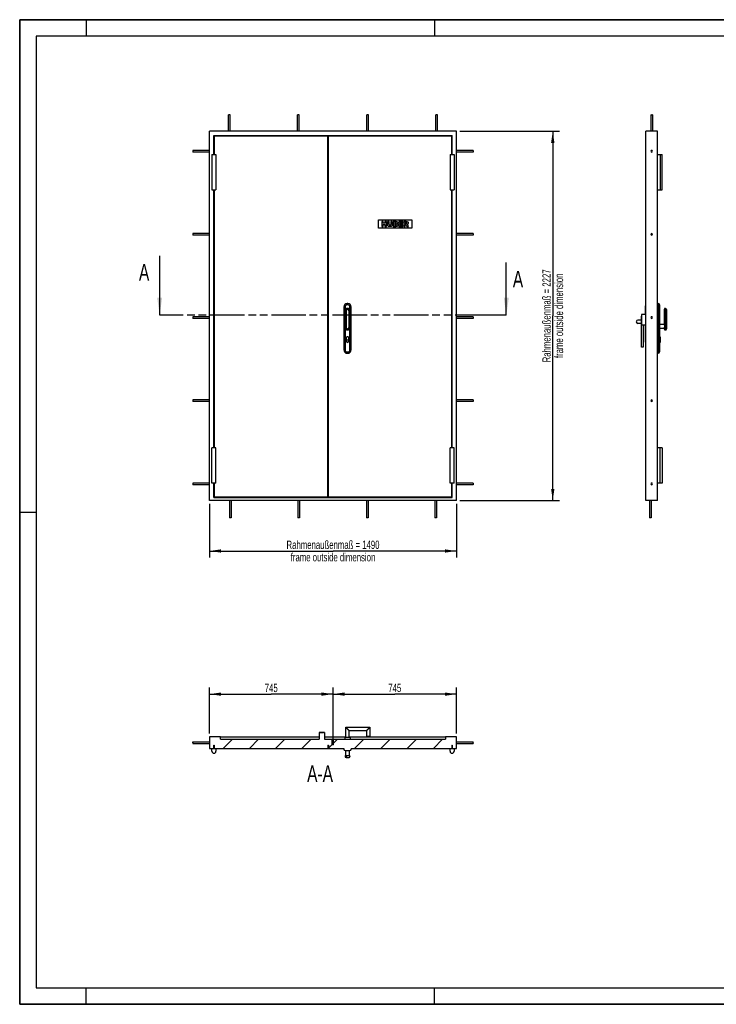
# Model space of a CAD drawing. Header units: millimetres. Extents: x 0 to 8400, y 0 to 5940.
# Tile 1 of 6: x 0 to 4200, y 0 to 5940. Entities that reach past the tile are written whole.
import ezdxf

# ---------------------------------------------------------------- set-up
doc = ezdxf.new("R2010")
doc.units = ezdxf.units.MM
doc.header["$LTSCALE"] = 462
doc.linetypes.add('PHANTOM', pattern=[0.8, 0.45, -0.05, 0.1, -0.05, 0.1, -0.05])
doc.layers.get('0').update_dxf_attribs({"linetype": 'CONTINUOUS'})
for name, color, linetype in [('005_AXIS', 7, 'CONTINUOUS'), ('007_CURVES', 7, 'CONTINUOUS'), ('050_DIMENSIONING', 7, 'CONTINUOUS'), ('053_NOTES', 7, 'CONTINUOUS'), ('HATCHING_BL0', 7, 'CONTINUOUS')]:
    doc.layers.add(name, color=color, linetype=linetype)
doc.styles.get("Standard").update_dxf_attribs({"font": 'txt', "width": 0.7})
doc.dimstyles.new('DIMSTYLE_1', dxfattribs={"dimtxt": 50, "dimasz": 70, "dimexe": 2, "dimexo": 1, "dimtad": 1, "dimdec": 1, "dimtxsty": 'Standard', "dimblk": '_FILLED', "dimblk1": '_FILLED', "dimblk2": '_FILLED', "dimcen": 0.09, "dimazin": 2, "dimtp": 1.2, "dimtm": 1.2, "dimtfac": 1, "dimtdec": 1, "dimtofl": 0, "dimtmove": 0, "dimatfit": 3, "dimldrblk": '_FILLED', "dimfxl": 1, "dimtolj": 1, "dimarcsym": 0})
doc.dimstyles.new('DIMSTYLE_2', dxfattribs={"dimtxt": 50, "dimasz": 70, "dimexe": 2, "dimexo": 1, "dimtad": 1, "dimdec": 1, "dimtxsty": 'Standard', "dimblk": '_FILLED', "dimblk1": '_FILLED', "dimblk2": '_FILLED', "dimcen": 0.09, "dimazin": 2, "dimtp": 2, "dimtm": 2, "dimtfac": 1, "dimtdec": 1, "dimtofl": 0, "dimtmove": 0, "dimatfit": 3, "dimldrblk": '_FILLED', "dimfxl": 1, "dimtolj": 1, "dimarcsym": 0})
doc.dimstyles.new('DIMSTYLE_3', dxfattribs={"dimtxt": 50, "dimasz": 70, "dimexe": 2, "dimexo": 1, "dimtad": 1, "dimtxsty": 'Standard', "dimblk": '_FILLED', "dimblk1": '_FILLED', "dimblk2": '_FILLED', "dimcen": 0.09, "dimazin": 2, "dimtp": 0.8, "dimtm": 0.8, "dimtfac": 1, "dimtofl": 0, "dimtmove": 0, "dimatfit": 3, "dimldrblk": '_FILLED', "dimfxl": 1, "dimtolj": 1, "dimarcsym": 0})
doc.dimstyles.get("Standard").update_dxf_attribs({"dimtxt": 50, "dimasz": 70, "dimexe": 2, "dimexo": 1, "dimtad": 1, "dimtxsty": 'Standard', "dimblk": '_FILLED', "dimblk1": '_FILLED', "dimblk2": '_FILLED', "dimcen": 0.09, "dimazin": 2, "dimtol": 1, "dimtp": 0.01, "dimtm": 0.01, "dimtfac": 1, "dimtofl": 0, "dimtmove": 0, "dimatfit": 3, "dimldrblk": '_FILLED', "dimfxl": 1, "dimtolj": 1, "dimarcsym": 0})

# ---------------------------------------------------------------- blocks, each defined once
blk = doc.blocks.new('_FILLED')
at = {"color": 0, "linetype": 'ByBlock'}
blk.add_solid([(0, 0), (-1, 0.143), (-1, -0.143)], dxfattribs=at)
blk = doc.blocks.new('*D2')
at = {"layer": '050_DIMENSIONING', "color": 2, "linetype": 'Continuous', "transparency": 16777216}
for p, q in [((1144, 3019.7), (1144, 2694.7)), ((2634, 3019.7), (2634, 2694.7)), ((1144, 2734.7), (1889, 2734.7)), ((2634, 2734.7), (1889, 2734.7))]:
    blk.add_line(p, q, dxfattribs=at)
at = {"layer": '050_DIMENSIONING', "color": 2, "linetype": 'Continuous', "transparency": 16777216, "xscale": 70, "yscale": 70, "zscale": 70, "rotation": 180}
blk.add_blockref('_FILLED', (1144, 2734.7), dxfattribs=at)
at = {"layer": '050_DIMENSIONING', "color": 2, "linetype": 'Continuous', "transparency": 16777216, "xscale": 70, "yscale": 70, "zscale": 70}
blk.add_blockref('_FILLED', (2634, 2734.7), dxfattribs=at)
at = {"layer": '050_DIMENSIONING', "color": 2, "linetype": 'Continuous', "transparency": 16777216, "insert": (1889, 2797.2), "char_height": 50, "width": 1205.357, "attachment_point": 2, "line_spacing_factor": 0.9}
blk.add_mtext('Rahmenaußenmaß = 1490\\Pframe outside dimension', dxfattribs=at)
blk = doc.blocks.new('*D3')
at = {"layer": '050_DIMENSIONING', "color": 2, "linetype": 'Continuous', "transparency": 16777216}
for p, q in [((2654, 5266.7), (3254, 5266.7)), ((3214, 5266.7), (3214, 4153.2)), ((3214, 3039.7), (3214, 4153.2)), ((2654, 3039.7), (3254, 3039.7))]:
    blk.add_line(p, q, dxfattribs=at)
at = {"layer": '050_DIMENSIONING', "color": 2, "linetype": 'Continuous', "transparency": 16777216, "xscale": 70, "yscale": 70, "zscale": 70}
for p, rotation in [((3214, 5266.7), 90), ((3214, 3039.7), 270)]:
    blk.add_blockref('_FILLED', p, dxfattribs=dict(at, rotation=rotation))
at = {"layer": '050_DIMENSIONING', "color": 2, "linetype": 'Continuous', "transparency": 16777216, "insert": (3151.5, 4153.2), "char_height": 50, "width": 1205.357, "attachment_point": 2, "rotation": 90, "line_spacing_factor": 0.9}
blk.add_mtext('Rahmenaußenmaß = 2227\\Pframe outside dimension', dxfattribs=at)
blk = doc.blocks.new('*D6')
at = {"layer": '050_DIMENSIONING', "color": 2, "linetype": 'Continuous', "transparency": 16777216}
for p, q in [((1889, 1586.2), (1889, 1911.2)), ((2634, 1633.2), (2634, 1911.2)), ((1889, 1871.2), (2261.5, 1871.2)), ((2634, 1871.2), (2261.5, 1871.2))]:
    blk.add_line(p, q, dxfattribs=at)
at = {"layer": '050_DIMENSIONING', "color": 2, "linetype": 'Continuous', "transparency": 16777216, "xscale": 70, "yscale": 70, "zscale": 70, "rotation": 180}
blk.add_blockref('_FILLED', (1889, 1871.2), dxfattribs=at)
at = {"layer": '050_DIMENSIONING', "color": 2, "linetype": 'Continuous', "transparency": 16777216, "xscale": 70, "yscale": 70, "zscale": 70}
blk.add_blockref('_FILLED', (2634, 1871.2), dxfattribs=at)
at = {"layer": '050_DIMENSIONING', "color": 2, "linetype": 'Continuous', "transparency": 16777216, "insert": (2261.5, 1933.7), "char_height": 50, "width": 171.429, "attachment_point": 2, "line_spacing_factor": 0.9}
blk.add_mtext('745', dxfattribs=at)
blk = doc.blocks.new('*D7')
at = {"layer": '050_DIMENSIONING', "color": 2, "linetype": 'Continuous', "transparency": 16777216}
for p, q in [((1144, 1633.2), (1144, 1911.2)), ((1889, 1586.2), (1889, 1911.2)), ((1144, 1871.2), (1516.5, 1871.2)), ((1889, 1871.2), (1516.5, 1871.2))]:
    blk.add_line(p, q, dxfattribs=at)
at = {"layer": '050_DIMENSIONING', "color": 2, "linetype": 'Continuous', "transparency": 16777216, "xscale": 70, "yscale": 70, "zscale": 70, "rotation": 180}
blk.add_blockref('_FILLED', (1144, 1871.2), dxfattribs=at)
at = {"layer": '050_DIMENSIONING', "color": 2, "linetype": 'Continuous', "transparency": 16777216, "xscale": 70, "yscale": 70, "zscale": 70}
blk.add_blockref('_FILLED', (1889, 1871.2), dxfattribs=at)
at = {"layer": '050_DIMENSIONING', "color": 2, "linetype": 'Continuous', "transparency": 16777216, "insert": (1516.5, 1933.7), "char_height": 50, "width": 171.429, "attachment_point": 2, "line_spacing_factor": 0.9}
blk.add_mtext('745', dxfattribs=at)
blk = doc.blocks.new('XSEC_FILLED')
at = {"color": 0, "linetype": 'ByBlock'}
blk.add_solid([(0, 0), (-1, 0.143), (-1, -0.143)], dxfattribs=at)
blk = doc.blocks.new('HATCHING_BL0', base_point=(1889, 4336.7))
at = {"layer": 'HATCHING_BL0', "color": 7, "linetype": 'PHANTOM'}
for p, q in [((944, 4157.2), (844, 4157.2)), ((2834, 4157.2), (944, 4157.2)), ((2934, 4157.2), (2834, 4157.2))]:
    blk.add_line(p, q, dxfattribs=at)
at = {"layer": 'HATCHING_BL0', "color": 7, "linetype": 'Continuous', "char_height": 100, "width": 128.571, "attachment_point": 1, "line_spacing_factor": 0.9}
for insert in [(719, 4466.1), (2973.2, 4424.9)]:
    blk.add_mtext('A', dxfattribs=dict(at, insert=insert))
at = {"layer": 'HATCHING_BL0', "color": 7, "linetype": 'Continuous'}
for points in [[(844, 4157.2), (844, 4516.1)], [(2934, 4157.2), (2934, 4474.9)]]:
    blk.add_leader(points, dimstyle='Standard', override={"dimasz": 105, "dimtad": 0, "dimldrblk": 'XSEC_FILLED'}, dxfattribs=at)

msp = doc.modelspace()

# ---------------------------------------------------------------- hatches: boundary and pattern name
at = {"linetype": 'Continuous'}
h = msp.add_hatch(dxfattribs=at)
h.set_pattern_fill('A', color=2, scale=112.049228, angle=45, style=0, pattern_type=0)
h.set_pattern_definition([(45, (0, 0), (-79.2308, 79.2308), [])])
edge = h.paths.add_edge_path()
edge.add_line((1143.952, 1543.168), (1169.952, 1543.168))
edge.add_line((1143.952, 1613.168), (1143.952, 1543.168))
edge.add_line((1209.952, 1613.168), (1143.952, 1613.168))
edge.add_line((1209.952, 1599.168), (1209.952, 1613.168))
edge.add_line((1209.952, 1599.168), (1805.952, 1599.168))
edge.add_line((1805.952, 1639.168), (1805.952, 1599.168))
edge.add_line((1837.952, 1639.168), (1805.952, 1639.168))
edge.add_line((1837.952, 1639.168), (1837.952, 1599.168))
edge.add_line((1837.952, 1599.168), (1884.952, 1599.168))
edge.add_line((1884.952, 1566.168), (1884.952, 1599.168))
edge.add_line((1892.952, 1566.168), (1884.952, 1566.168))
edge.add_line((1892.952, 1566.168), (1892.952, 1599.168))
edge.add_line((1892.952, 1599.168), (2567.952, 1599.168))
edge.add_line((2567.952, 1613.168), (2567.952, 1599.168))
edge.add_line((2633.952, 1613.168), (2567.952, 1613.168))
edge.add_line((2633.952, 1543.168), (2633.952, 1613.168))
edge.add_line((2607.952, 1543.168), (2633.952, 1543.168))
edge.add_line((2607.952, 1563.168), (2607.952, 1543.168))
edge.add_line((2604.952, 1563.168), (2607.952, 1563.168))
edge.add_line((2604.952, 1563.168), (2604.952, 1543.168))
edge.add_line((1998.952, 1543.168), (2604.952, 1543.168))
edge.add_line((1998.952, 1543.168), (1998.952, 1539.168))
edge.add_arc((1990.952, 1539.168), 8, -90, 0)
edge.add_line((1961.952, 1531.168), (1990.952, 1531.168))
edge.add_arc((1961.952, 1539.168), 8, 540, 630, ccw=False)
edge.add_line((1953.952, 1543.168), (1953.952, 1539.168))
edge.add_line((1862.452, 1543.168), (1953.952, 1543.168))
edge.add_line((1862.452, 1563.168), (1862.452, 1543.168))
edge.add_line((1857.452, 1563.168), (1862.452, 1563.168))
edge.add_line((1857.452, 1563.168), (1857.452, 1543.168))
edge.add_line((1172.952, 1543.168), (1857.452, 1543.168))
edge.add_line((1172.952, 1563.168), (1172.952, 1543.168))
edge.add_line((1169.952, 1563.168), (1172.952, 1563.168))
edge.add_line((1169.952, 1543.168), (1169.952, 1563.168))
edge = h.paths.add_edge_path()
edge.add_line((1965.452, 1501.668), (1987.452, 1501.668))
edge.add_arc((1987.452, 1497.668), 4, 360, 450, ccw=False)
edge.add_line((1991.452, 1497.668), (1991.452, 1495.668))
edge.add_arc((1985.452, 1495.668), 6, -90, 0)
edge.add_line((1967.452, 1489.668), (1985.452, 1489.668))
edge.add_arc((1967.452, 1495.668), 6, 540, 630, ccw=False)
edge.add_line((1961.452, 1497.668), (1961.452, 1495.668))
edge.add_arc((1965.452, 1497.668), 4, 90, 180)

# ---------------------------------------------------------------- linework, layer by layer
at = {"color": 7, "linetype": 'Continuous'}
for p, q in [((0, 5940), (8400, 5940)), ((0, 0), (0, 5940)), ((2633.952, 5266.723), (1143.952, 5266.723)), ((1143.952, 3039.723), (1143.952, 5266.723)), ((1169.952, 5240.723), (2607.952, 5240.723)), ((1857.452, 5237.723), (1172.952, 5237.723)), ((1857.452, 3060.723), (1857.452, 5237.723)), ((1862.452, 3060.723), (1862.452, 5237.723)), ((2604.952, 5237.723), (1862.452, 5237.723)), ((2633.952, 3039.723), (2633.952, 5266.723)), ((3845.627, 5266.723), (3775.627, 5266.723)), ((3775.627, 3039.723), (3775.627, 5266.723)), ((3845.627, 3039.723), (3845.627, 5266.723)), ((1978.952, 4227.623), (1973.952, 4227.623)), ((3845.627, 4227.623), (3849.627, 4227.623)), ((3857.627, 4219.623), (3857.627, 4207.623)), ((1953.952, 4207.623), (1953.952, 3947.623)), ((1961.452, 4183.123), (1961.452, 4083.123)), ((1991.452, 4083.123), (1991.452, 4183.123)), ((1998.952, 3947.623), (1998.952, 4207.623)), ((3772.127, 4161.223), (3749.627, 4161.223)), ((3749.627, 4161.223), (3749.627, 4098.223)), ((3775.627, 4214.723), (3772.127, 4214.723)), ((3772.127, 4214.723), (3772.127, 4161.223)), ((3857.627, 4207.623), (3857.627, 3947.623)), ((3887.127, 4183.123), (3887.127, 4194.123)), ((3887.127, 4194.123), (3887.127, 4183.123)), ((3887.127, 4096.56), (3887.127, 4183.123)), ((3891.127, 4198.123), (3893.127, 4198.123)), ((3899.127, 4192.123), (3899.127, 4183.123)), ((3899.127, 4192.119), (3899.127, 4183.123)), ((3899.127, 4183.123), (3899.127, 4083.123)), ((3748.627, 4127.723), (3727.627, 4127.723)), ((3748.627, 4107.723), (3727.627, 4107.723)), ((3748.627, 4151.223), (3749.627, 4151.223)), ((3748.627, 3963.723), (3748.627, 4151.223)), ((3749.627, 4098.223), (3772.127, 4098.223)), ((3759.627, 4098.223), (3759.627, 3963.723)), ((3772.127, 4098.223), (3772.127, 3993.723)), ((3887.127, 4083.123), (3887.127, 4084.686)), ((3887.127, 4078.123), (3887.127, 4083.123)), ((3887.127, 4083.123), (3887.127, 4078.123)), ((3887.127, 4072.123), (3887.127, 4078.123)), ((3887.127, 4078.123), (3887.127, 4072.123)), ((3891.127, 4068.123), (3893.127, 4068.123)), ((3899.127, 4083.123), (3899.127, 4074.123)), ((3899.127, 4083.123), (3899.127, 4074.127)), ((3899.127, 4074.127), (3899.127, 4074.123)), ((3772.127, 3993.723), (3775.627, 3993.723)), ((1973.952, 3927.623), (1978.952, 3927.623)), ((3759.627, 3963.723), (3748.627, 3963.723)), ((3845.627, 3927.623), (3849.627, 3927.623)), ((3857.627, 3947.623), (3857.627, 3935.623)), ((2633.952, 3039.723), (1143.952, 3039.723)), ((1169.952, 3057.723), (2607.952, 3057.723)), ((1172.952, 3060.723), (1857.452, 3060.723)), ((1862.452, 3060.723), (2604.952, 3060.723)), ((3845.627, 3039.723), (3775.627, 3039.723)), ((1966.452, 1671.168), (2111.452, 1671.168)), ((1966.452, 1611.168), (1966.452, 1671.168)), ((1966.452, 1671.168), (1976.452, 1661.168)), ((2111.452, 1671.168), (2101.452, 1661.168)), ((2111.452, 1671.168), (2111.452, 1616.168)), ((1209.952, 1613.168), (1143.952, 1613.168)), ((1143.952, 1613.168), (1143.952, 1543.168)), ((1209.952, 1599.168), (1209.952, 1613.168)), ((1209.952, 1613.168), (1805.952, 1613.168)), ((1837.952, 1639.168), (1805.952, 1639.168)), ((1805.952, 1639.168), (1805.952, 1599.168)), ((1811.952, 1640.168), (1831.952, 1640.168)), ((1811.952, 1640.168), (1811.952, 1639.168)), ((1831.952, 1640.168), (1831.952, 1639.168)), ((1837.952, 1639.168), (1837.952, 1599.168)), ((1837.952, 1613.168), (1966.452, 1613.168)), ((1976.452, 1661.168), (1986.452, 1651.168)), ((1986.452, 1651.168), (2091.452, 1651.168)), ((1986.452, 1611.168), (1986.452, 1651.168)), ((1986.452, 1613.168), (2567.952, 1613.168)), ((2101.452, 1661.168), (2091.452, 1651.168)), ((2091.452, 1651.168), (2091.452, 1616.168)), ((2111.452, 1616.168), (2091.452, 1616.168)), ((2633.952, 1613.168), (2567.952, 1613.168)), ((2567.952, 1613.168), (2567.952, 1599.168)), ((2633.952, 1543.168), (2633.952, 1613.168)), ((1043.952, 1583.168), (1143.952, 1583.168)), ((1043.952, 1573.168), (1143.952, 1573.168)), ((1169.952, 1543.168), (1169.952, 1563.168)), ((1169.952, 1563.168), (1172.952, 1563.168)), ((1172.952, 1563.168), (1172.952, 1543.168)), ((1209.952, 1599.168), (1805.952, 1599.168)), ((1837.952, 1599.168), (1884.952, 1599.168)), ((1857.452, 1563.168), (1862.452, 1563.168)), ((1857.452, 1563.168), (1857.452, 1543.168)), ((1862.452, 1563.168), (1862.452, 1543.168)), ((1884.952, 1566.168), (1884.952, 1599.168)), ((1892.952, 1566.168), (1884.952, 1566.168)), ((1892.952, 1599.168), (2567.952, 1599.168)), ((1892.952, 1566.168), (1892.952, 1599.168)), ((2604.952, 1563.168), (2607.952, 1563.168)), ((2604.952, 1563.168), (2604.952, 1543.168)), ((2607.952, 1563.168), (2607.952, 1543.168)), ((2633.952, 1583.168), (2733.952, 1583.168)), ((2633.952, 1573.168), (2733.952, 1573.168)), ((1143.952, 1543.168), (1169.952, 1543.168)), ((1172.952, 1543.168), (1857.452, 1543.168)), ((1857.452, 1543.168), (1862.452, 1543.168)), ((1862.452, 1543.168), (1953.952, 1543.168)), ((1953.952, 1543.168), (1953.952, 1539.168)), ((1961.452, 1497.668), (1961.452, 1495.668)), ((1961.952, 1531.168), (1990.952, 1531.168)), ((1963.952, 1531.168), (1963.952, 1501.376)), ((1965.452, 1501.668), (1987.452, 1501.668)), ((1967.452, 1489.668), (1985.452, 1489.668)), ((1988.952, 1501.376), (1988.952, 1531.168)), ((1991.452, 1497.668), (1991.452, 1495.668)), ((1998.952, 1543.168), (1998.952, 1539.168)), ((1998.952, 1543.168), (2604.952, 1543.168)), ((2607.952, 1543.168), (2633.952, 1543.168)), ((0, 0), (8400, 0))]:
    msp.add_line(p, q, dxfattribs=at)
at = {"color": 3, "linetype": 'Continuous'}
for p, q in [((0, 5940), (0, 0)), ((8400, 5940), (0, 5940)), ((400, 5940), (400, 5840)), ((2500, 5940), (2500, 5840)), ((0, 2970), (100, 2970)), ((400, 0), (400, 100)), ((2500, 0), (2500, 100)), ((8400, 0), (0, 0))]:
    msp.add_line(p, q, dxfattribs=at)
at = {"color": 5, "linetype": 'Continuous'}
for p, q in [((100, 5840), (100, 100)), ((8300, 5840), (100, 5840)), ((100, 100), (8300, 100))]:
    msp.add_line(p, q, dxfattribs=at)
at = {"color": 9, "linetype": 'Continuous'}
for p, q in [((1973.952, 4219.623), (1973.952, 4227.623)), ((1978.952, 4219.623), (1973.952, 4219.623)), ((1978.952, 4219.623), (1978.952, 4227.623)), ((3849.627, 4227.623), (3849.627, 4207.623)), ((1961.952, 4207.623), (1953.952, 4207.623)), ((1967.452, 4183.123), (1961.452, 4183.123)), ((1961.952, 4207.623), (1961.952, 4186.959)), ((1967.452, 4183.123), (1967.452, 4083.123)), ((1985.452, 4183.123), (1991.452, 4183.123)), ((1985.452, 4083.123), (1985.452, 4183.123)), ((1990.952, 4207.623), (1998.952, 4207.623)), ((1990.952, 4186.959), (1990.952, 4207.623)), ((3845.627, 4207.623), (3849.627, 4207.623)), ((3849.627, 4207.623), (3849.627, 3947.623)), ((3857.627, 4207.623), (3849.627, 4207.623)), ((3887.127, 4183.123), (3891.127, 4183.123)), ((3891.127, 4183.123), (3891.127, 4198.123)), ((3891.127, 4183.123), (3891.127, 4083.123)), ((3891.127, 4183.123), (3893.127, 4183.123)), ((3893.127, 4198.123), (3893.127, 4183.123)), ((3899.127, 4183.123), (3893.127, 4183.123)), ((3893.127, 4183.123), (3893.127, 4083.123)), ((1967.452, 4083.123), (1961.452, 4083.123)), ((1961.952, 4079.287), (1961.952, 3947.623)), ((1985.452, 4083.123), (1991.452, 4083.123)), ((1990.952, 3947.623), (1990.952, 4079.287)), ((3887.127, 4083.123), (3891.127, 4083.123)), ((3891.127, 4068.123), (3891.127, 4083.123)), ((3891.127, 4083.123), (3893.127, 4083.123)), ((3899.127, 4083.123), (3893.127, 4083.123)), ((3893.127, 4083.123), (3893.127, 4068.123)), ((1961.952, 3947.623), (1953.952, 3947.623)), ((1973.952, 3935.623), (1973.952, 3927.623)), ((1973.952, 3935.623), (1978.952, 3935.623)), ((1978.952, 3935.623), (1978.952, 3927.623)), ((1990.952, 3947.623), (1998.952, 3947.623)), ((3845.627, 3947.623), (3849.627, 3947.623)), ((3849.627, 3947.623), (3849.627, 3927.623)), ((3857.627, 3947.623), (3849.627, 3947.623))]:
    msp.add_line(p, q, dxfattribs=at)
at = {"color": 7, "linetype": 'Continuous'}
for points in [[(1966.452, 1671.168), (1966.462, 1671.158), (1966.492, 1671.127), (1966.543, 1671.076), (1966.615, 1671.004), (1966.709, 1670.911), (1966.824, 1670.795), (1966.963, 1670.657), (1967.125, 1670.494), (1967.313, 1670.307), (1967.526, 1670.093), (1967.767, 1669.852), (1968.037, 1669.583), (1968.336, 1669.283), (1968.667, 1668.953), (1969.029, 1668.59), (1969.424, 1668.195), (1969.853, 1667.767), (1970.315, 1667.304), (1970.811, 1666.809), (1971.339, 1666.281), (1971.899, 1665.721), (1972.488, 1665.132), (1973.103, 1664.516), (1973.743, 1663.877), (1974.402, 1663.218), (1975.076, 1662.543), (1975.762, 1661.858), (1976.452, 1661.168)], [(2111.452, 1671.168), (2111.442, 1671.158), (2111.411, 1671.127), (2111.36, 1671.076), (2111.288, 1671.004), (2111.195, 1670.911), (2111.079, 1670.795), (2110.941, 1670.657), (2110.778, 1670.494), (2110.591, 1670.307), (2110.377, 1670.093), (2110.136, 1669.852), (2109.867, 1669.583), (2109.567, 1669.283), (2109.237, 1668.953), (2108.875, 1668.59), (2108.479, 1668.195), (2108.051, 1667.767), (2107.589, 1667.304), (2107.093, 1666.809), (2106.565, 1666.281), (2106.005, 1665.721), (2105.416, 1665.132), (2104.8, 1664.516), (2104.161, 1663.877), (2103.502, 1663.218), (2102.827, 1662.543), (2102.142, 1661.858), (2101.452, 1661.168)], [(1976.452, 1661.168), (1977.142, 1660.477), (1977.827, 1659.792), (1978.502, 1659.118), (1979.161, 1658.459), (1979.8, 1657.819), (1980.416, 1657.203), (1981.005, 1656.614), (1981.565, 1656.055), (1982.093, 1655.526), (1982.589, 1655.031), (1983.051, 1654.569), (1983.479, 1654.14), (1983.875, 1653.745), (1984.237, 1653.383), (1984.567, 1653.052), (1984.867, 1652.753), (1985.136, 1652.483), (1985.377, 1652.242), (1985.591, 1652.029), (1985.778, 1651.841), (1985.941, 1651.679), (1986.079, 1651.54), (1986.195, 1651.425), (1986.288, 1651.331), (1986.36, 1651.259), (1986.411, 1651.208), (1986.442, 1651.178), (1986.452, 1651.168)], [(2101.452, 1661.168), (2100.762, 1660.477), (2100.076, 1659.792), (2099.402, 1659.118), (2098.743, 1658.459), (2098.103, 1657.819), (2097.488, 1657.203), (2096.899, 1656.614), (2096.339, 1656.055), (2095.811, 1655.526), (2095.315, 1655.031), (2094.853, 1654.569), (2094.424, 1654.14), (2094.029, 1653.745), (2093.667, 1653.383), (2093.336, 1653.052), (2093.037, 1652.753), (2092.767, 1652.483), (2092.526, 1652.242), (2092.313, 1652.029), (2092.125, 1651.841), (2091.963, 1651.679), (2091.824, 1651.54), (2091.709, 1651.425), (2091.615, 1651.331), (2091.543, 1651.259), (2091.492, 1651.208), (2091.462, 1651.178), (2091.452, 1651.168)]]:
    msp.add_lwpolyline(points, dxfattribs=at)
for centre, radius, start, end in [((1973.952, 4207.623), 20, 90, 180), ((1978.952, 4207.623), 20, 0, 90), ((3849.627, 4219.623), 8, 0, 90), ((1976.452, 4183.123), 15, 0, 180), ((1976.452, 4183.123), 15, 0, 180), ((3891.127, 4194.123), 4, 90, 180), ((3893.127, 4192.123), 6, 0, 90), ((3727.627, 4117.723), 10, 90, 180), ((3727.627, 4117.723), 10, 180, 270), ((1976.452, 4083.123), 15, 180, 360), ((1976.452, 4083.123), 15, 180, 360), ((3891.127, 4072.123), 4, 180, 270), ((3893.127, 4074.123), 6, 270, 360), ((1973.952, 3947.623), 20, 180, 270), ((1978.952, 3947.623), 20, 270, 360), ((3849.627, 3935.623), 8, 270, 360), ((1961.952, 1539.168), 8, 180, 270), ((1965.452, 1497.668), 4, 90, 180), ((1967.452, 1495.668), 6, 180, 270), ((1985.452, 1495.668), 6, 270, 360), ((1987.452, 1497.668), 4, 0, 90), ((1990.952, 1539.168), 8, 270, 360)]:
    msp.add_arc(centre, radius, start, end, dxfattribs=at)
at = {"color": 9, "linetype": 'Continuous'}
for centre, radius, start, end in [((1973.952, 4207.623), 12, 90, 180), ((1978.952, 4207.623), 12, 0, 90), ((1976.452, 4183.123), 9, 0, 180), ((1976.452, 4083.123), 9, 180, 360), ((1973.952, 3947.623), 12, 180, 270), ((1978.952, 3947.623), 12, 270, 360)]:
    msp.add_arc(centre, radius, start, end, dxfattribs=at)
at = {"color": 7, "linetype": 'Continuous'}
for points, knots in [([(3887.127, 4096.56), (3887.127, 4095.6), (3887.31, 4093.624), (3887.419, 4091.645), (3887.419, 4090.623)], [0, 0, 0, 0, 0.48433637, 1, 1, 1, 1]), ([(3887.419, 4090.623), (3887.419, 4089.601), (3887.31, 4087.621), (3887.127, 4085.645), (3887.127, 4084.686)], [0, 0, 0, 0, 0.51566365, 1, 1, 1, 1])]:
    msp.add_open_spline(points, degree=3, knots=knots, dxfattribs=at)
at = {"layer": '005_AXIS', "color": 7, "linetype": 'Continuous'}
for p, q in [((1258.952, 5266.723), (1258.952, 5366.723)), ((1268.952, 5366.723), (1258.952, 5366.723)), ((1268.952, 5266.723), (1268.952, 5366.723)), ((1675.619, 5266.723), (1675.619, 5366.723)), ((1685.619, 5366.723), (1675.619, 5366.723)), ((1685.619, 5266.723), (1685.619, 5366.723)), ((2092.285, 5266.723), (2092.285, 5366.723)), ((2102.285, 5366.723), (2092.285, 5366.723)), ((2102.285, 5266.723), (2102.285, 5366.723)), ((2508.952, 5266.723), (2508.952, 5366.723)), ((2518.952, 5366.723), (2508.952, 5366.723)), ((2518.952, 5266.723), (2518.952, 5366.723)), ((3805.627, 5366.723), (3810.627, 5366.723)), ((3805.627, 5366.723), (3805.627, 5266.723)), ((3815.627, 5366.723), (3810.627, 5366.723)), ((3815.627, 5366.723), (3815.627, 5266.723)), ((1169.952, 5127.223), (1169.952, 5240.723)), ((1172.952, 5237.723), (1172.952, 5127.223)), ((2604.952, 5127.223), (2604.952, 5237.723)), ((2607.952, 5127.223), (2607.952, 5240.723)), ((1143.952, 5151.723), (1043.952, 5151.723)), ((1043.952, 5151.723), (1043.952, 5141.723)), ((1143.952, 5141.723), (1043.952, 5141.723)), ((1159.202, 5127.223), (1159.202, 4914.223)), ((1159.202, 5127.223), (1183.202, 5127.223)), ((1183.202, 5127.223), (1183.202, 4914.223)), ((2594.702, 5127.223), (2594.702, 4914.223)), ((2594.702, 5127.223), (2618.702, 5127.223)), ((2618.702, 5127.223), (2618.702, 4914.223)), ((2733.952, 5151.723), (2633.952, 5151.723)), ((2733.952, 5141.723), (2633.952, 5141.723)), ((2733.952, 5151.723), (2733.952, 5141.723)), ((3845.627, 5127.223), (3862.127, 5127.223)), ((3862.127, 5127.223), (3874.127, 5127.223)), ((3874.127, 4914.223), (3874.127, 5127.223)), ((1159.202, 4914.223), (1183.202, 4914.223)), ((1169.952, 3357.223), (1169.952, 4914.223)), ((1172.952, 4914.223), (1172.952, 3357.223)), ((2594.702, 4914.223), (2618.702, 4914.223)), ((2604.952, 3357.223), (2604.952, 4914.223)), ((2607.952, 3357.223), (2607.952, 4914.223)), ((3845.627, 4914.223), (3862.127, 4914.223)), ((3862.127, 4914.223), (3874.127, 4914.223)), ((1143.952, 4649.973), (1043.952, 4649.973)), ((1043.952, 4649.973), (1043.952, 4639.973)), ((1143.952, 4639.973), (1043.952, 4639.973)), ((2733.952, 4649.973), (2633.952, 4649.973)), ((2733.952, 4639.973), (2633.952, 4639.973)), ((2733.952, 4649.973), (2733.952, 4639.973)), ((1143.952, 4148.223), (1043.952, 4148.223)), ((1043.952, 4148.223), (1043.952, 4138.223)), ((1143.952, 4138.223), (1043.952, 4138.223)), ((2733.952, 4148.223), (2633.952, 4148.223)), ((2733.952, 4138.223), (2633.952, 4138.223)), ((2733.952, 4148.223), (2733.952, 4138.223)), ((3857.627, 4103.123), (3887.127, 4103.123)), ((3857.627, 4078.123), (3887.127, 4078.123)), ((1971.352, 4011.698), (1971.352, 3998.623)), ((1981.552, 3998.623), (1981.552, 4011.698)), ((3857.627, 4027.223), (3860.627, 4027.223)), ((3857.627, 4011.698), (3860.627, 4011.698)), ((3857.627, 3993.523), (3860.627, 3993.523)), ((3860.627, 4027.223), (3860.627, 4011.698)), ((3860.627, 4011.698), (3860.627, 3998.623)), ((3860.627, 3998.623), (3860.627, 3993.523)), ((1143.952, 3646.473), (1043.952, 3646.473)), ((1043.952, 3646.473), (1043.952, 3636.473)), ((1143.952, 3636.473), (1043.952, 3636.473)), ((2733.952, 3646.473), (2633.952, 3646.473)), ((2733.952, 3636.473), (2633.952, 3636.473)), ((2733.952, 3646.473), (2733.952, 3636.473)), ((1159.202, 3144.223), (1159.202, 3357.223)), ((1183.202, 3357.223), (1159.202, 3357.223)), ((1183.202, 3144.223), (1183.202, 3357.223)), ((2594.702, 3144.223), (2594.702, 3357.223)), ((2618.702, 3357.223), (2594.702, 3357.223)), ((2618.702, 3144.223), (2618.702, 3357.223)), ((3862.127, 3357.223), (3845.627, 3357.223)), ((3874.127, 3357.223), (3862.127, 3357.223)), ((3874.127, 3357.223), (3874.127, 3144.223)), ((1143.952, 3144.723), (1043.952, 3144.723)), ((1043.952, 3144.723), (1043.952, 3134.723)), ((1143.952, 3134.723), (1043.952, 3134.723)), ((1183.202, 3144.223), (1159.202, 3144.223)), ((1169.952, 3057.723), (1169.952, 3144.223)), ((1172.952, 3144.223), (1172.952, 3060.723)), ((2618.702, 3144.223), (2594.702, 3144.223)), ((2604.952, 3060.723), (2604.952, 3144.223)), ((2607.952, 3057.723), (2607.952, 3144.223)), ((2733.952, 3144.723), (2633.952, 3144.723)), ((2733.952, 3134.723), (2633.952, 3134.723)), ((2733.952, 3144.723), (2733.952, 3134.723)), ((3862.127, 3144.223), (3845.627, 3144.223)), ((3874.127, 3144.223), (3862.127, 3144.223)), ((1264.952, 3039.723), (1264.952, 2934.723)), ((1274.952, 3039.723), (1274.952, 2934.723)), ((1677.619, 3039.723), (1677.619, 2934.723)), ((1687.619, 3039.723), (1687.619, 2934.723)), ((2090.285, 3039.723), (2090.285, 2934.723)), ((2100.285, 3039.723), (2100.285, 2934.723)), ((2502.952, 3039.723), (2502.952, 2934.723)), ((2512.952, 3039.723), (2512.952, 2934.723)), ((3796.627, 3039.723), (3796.627, 2934.723)), ((3806.627, 3039.723), (3806.627, 2934.723)), ((1274.952, 2934.723), (1264.952, 2934.723)), ((1687.619, 2934.723), (1677.619, 2934.723)), ((2100.285, 2934.723), (2090.285, 2934.723)), ((2512.952, 2934.723), (2502.952, 2934.723)), ((3801.627, 2934.723), (3796.627, 2934.723)), ((3806.627, 2934.723), (3801.627, 2934.723)), ((1959.952, 1611.168), (1959.952, 1599.168)), ((1959.952, 1611.168), (1992.952, 1611.168)), ((1992.952, 1611.168), (1992.952, 1599.168)), ((1043.952, 1578.168), (1043.952, 1583.168)), ((1043.952, 1578.168), (1043.952, 1573.168)), ((2733.952, 1578.168), (2733.952, 1583.168)), ((2733.952, 1578.168), (2733.952, 1573.168)), ((1159.202, 1526.668), (1159.202, 1543.168)), ((1169.952, 1543.168), (1172.952, 1543.168)), ((1183.202, 1543.168), (1183.202, 1526.668)), ((2594.702, 1526.668), (2594.702, 1543.168)), ((2604.952, 1543.168), (2607.952, 1543.168)), ((2618.702, 1543.168), (2618.702, 1526.668))]:
    msp.add_line(p, q, dxfattribs=at)
at = {"layer": '005_AXIS', "color": 9, "linetype": 'Continuous'}
for p, q in [((3862.127, 5127.223), (3862.127, 4914.223)), ((3857.627, 3998.623), (3860.627, 3998.623)), ((3862.127, 3144.223), (3862.127, 3357.223))]:
    msp.add_line(p, q, dxfattribs=at)
at = {"layer": '005_AXIS', "color": 7, "linetype": 'Continuous'}
for centre, radius, start, end in [((3810.627, 5146.723), 5, 90, 270), ((3810.627, 5146.723), 5, 270, 90), ((3810.627, 4644.973), 5, 90, 270), ((3810.627, 4644.973), 5, 270, 90), ((3810.627, 4143.223), 5, 90, 270), ((3810.627, 4143.223), 5, 270, 90), ((1976.452, 4018.623), 8.6, 128.5343837, 233.6281576), ((1976.452, 4018.623), 8.6, 306.3718424, 128.5343837), ((1976.452, 3998.623), 5.1, 180, 360), ((3810.627, 3641.473), 5, 90, 270), ((3810.627, 3641.473), 5, 270, 90), ((3810.627, 3139.723), 5, 90, 270), ((3810.627, 3139.723), 5, 270, 90), ((1171.202, 1526.668), 12, 180, 360), ((2606.702, 1526.668), 12, 180, 360)]:
    msp.add_arc(centre, radius, start, end, dxfattribs=at)
at = {"layer": '007_CURVES', "color": 4, "linetype": 'Continuous'}
for p, q in [((2163.952, 4682.223), (2163.952, 4732.223)), ((2163.952, 4732.223), (2363.952, 4732.223)), ((2192.083, 4722.223), (2182.813, 4722.223)), ((2182.813, 4722.223), (2182.813, 4692.223)), ((2192.083, 4711.725), (2192.083, 4722.223)), ((2202.212, 4711.725), (2192.083, 4711.725)), ((2192.083, 4704.358), (2202.212, 4704.358)), ((2192.083, 4692.223), (2192.083, 4704.358)), ((2202.212, 4722.223), (2202.212, 4711.725)), ((2211.523, 4722.223), (2202.212, 4722.223)), ((2202.212, 4704.358), (2202.212, 4692.223)), ((2211.523, 4692.223), (2211.523, 4722.223)), ((2217.704, 4722.223), (2217.704, 4704.337)), ((2226.953, 4722.223), (2217.704, 4722.223)), ((2226.953, 4703.908), (2226.953, 4722.223)), ((2246.455, 4722.223), (2237.206, 4722.223)), ((2237.206, 4722.223), (2237.206, 4703.908)), ((2246.455, 4704.337), (2246.455, 4722.223)), ((2269.968, 4722.223), (2252.615, 4722.223)), ((2252.615, 4722.223), (2252.615, 4692.223)), ((2261.967, 4716.145), (2266.06, 4716.145)), ((2261.967, 4710.456), (2261.967, 4716.145)), ((2265.998, 4710.456), (2261.967, 4710.456)), ((2261.967, 4704.747), (2266.674, 4704.747)), ((2261.967, 4698.669), (2261.967, 4704.747)), ((2266.694, 4698.669), (2261.967, 4698.669)), ((2310.016, 4722.223), (2285.173, 4722.223)), ((2285.173, 4722.223), (2285.173, 4692.223)), ((2294.463, 4715.818), (2310.016, 4715.818)), ((2294.463, 4711.05), (2294.463, 4715.818)), ((2308.89, 4711.05), (2294.463, 4711.05)), ((2294.463, 4704.931), (2308.89, 4704.931)), ((2294.463, 4699.017), (2294.463, 4704.931)), ((2310.466, 4699.017), (2294.463, 4699.017)), ((2308.89, 4704.931), (2308.89, 4711.05)), ((2310.016, 4715.818), (2310.016, 4722.223)), ((2310.466, 4692.223), (2310.466, 4699.017)), ((2315.582, 4722.223), (2315.582, 4692.223)), ((2331.032, 4722.223), (2315.582, 4722.223)), ((2324.893, 4716.166), (2328.966, 4716.166)), ((2324.893, 4710.067), (2324.893, 4716.166)), ((2328.802, 4710.067), (2324.893, 4710.067)), ((2324.893, 4704.399), (2325.712, 4704.399)), ((2324.893, 4692.223), (2324.893, 4704.399)), ((2329.661, 4701.391), (2334.614, 4692.223)), ((2345.091, 4692.223), (2340.589, 4700.9)), ((2363.952, 4732.223), (2363.952, 4682.223)), ((2363.952, 4682.223), (2163.952, 4682.223)), ((2182.813, 4692.223), (2192.083, 4692.223)), ((2202.212, 4692.223), (2211.523, 4692.223)), ((2252.615, 4692.223), (2268.618, 4692.223)), ((2285.173, 4692.223), (2310.466, 4692.223)), ((2315.582, 4692.223), (2324.893, 4692.223)), ((2334.614, 4692.223), (2345.091, 4692.223))]:
    msp.add_line(p, q, dxfattribs=at)
for points in [[(2218.56, 4699.261), (2217.99, 4701.186), (2217.704, 4702.864), (2217.704, 4704.337)], [(2220.533, 4695.808), (2219.566, 4696.93), (2218.911, 4698.076), (2218.56, 4699.261)], [(2223.718, 4693.221), (2222.554, 4693.839), (2221.489, 4694.699), (2220.533, 4695.808)], [(2228.038, 4692.018), (2226.319, 4692.223), (2224.866, 4692.612), (2223.718, 4693.221)], [(2226.953, 4703.908), (2226.953, 4702.271), (2227.403, 4701.002), (2228.304, 4700.081)], [(2228.304, 4700.081), (2229.204, 4699.16), (2230.473, 4698.71), (2232.09, 4698.71)], [(2232.09, 4698.71), (2233.686, 4698.71), (2234.934, 4699.16), (2235.835, 4700.06)], [(2239.306, 4692.712), (2237.513, 4692.059), (2235.343, 4691.711), (2232.826, 4691.711)], [(2235.835, 4700.06), (2236.735, 4700.961), (2237.206, 4702.25), (2237.206, 4703.908)], [(2243.017, 4695.19), (2241.83, 4694.003), (2240.603, 4693.185), (2239.306, 4692.712)], [(2245.616, 4699.324), (2245.064, 4697.748), (2244.204, 4696.377), (2243.017, 4695.19)], [(2246.455, 4704.337), (2246.455, 4702.557), (2246.169, 4700.9), (2245.616, 4699.324)], [(2265.998, 4710.456), (2267.431, 4710.456), (2268.433, 4710.702), (2269.006, 4711.193)], [(2269.006, 4715.408), (2268.433, 4715.9), (2267.451, 4716.145), (2266.06, 4716.145)], [(2270.071, 4703.928), (2269.416, 4704.46), (2268.29, 4704.747), (2266.674, 4704.747)], [(2266.694, 4698.669), (2268.29, 4698.669), (2269.416, 4698.935), (2270.071, 4699.508)], [(2272.772, 4692.627), (2270.684, 4692.346), (2269.293, 4692.223), (2268.618, 4692.223)], [(2269.866, 4713.362), (2269.866, 4714.221), (2269.579, 4714.917), (2269.006, 4715.408)], [(2269.006, 4711.193), (2269.579, 4711.684), (2269.866, 4712.421), (2269.866, 4713.362)], [(2269.968, 4722.223), (2272.854, 4722.223), (2275.064, 4721.507), (2276.619, 4720.074)], [(2271.053, 4701.8), (2271.053, 4702.68), (2270.725, 4703.396), (2270.071, 4703.928)], [(2270.071, 4699.508), (2270.725, 4700.081), (2271.053, 4700.838), (2271.053, 4701.8)], [(2276.293, 4693.613), (2275.514, 4693.164), (2274.327, 4692.837), (2272.772, 4692.627)], [(2277.298, 4710.187), (2276.558, 4709.331), (2275.473, 4708.676), (2274.061, 4708.185)], [(2274.061, 4708.185), (2276.21, 4707.653), (2277.785, 4706.773), (2278.809, 4705.504)], [(2279.256, 4696.563), (2278.522, 4695.313), (2277.54, 4694.331), (2276.293, 4693.613)], [(2276.619, 4720.074), (2278.174, 4718.642), (2278.952, 4716.861), (2278.952, 4714.754)], [(2278.952, 4714.754), (2278.952, 4712.973), (2278.399, 4711.459), (2277.298, 4710.187)], [(2278.809, 4705.504), (2279.832, 4704.235), (2280.343, 4702.659), (2280.343, 4700.756)], [(2280.343, 4700.756), (2280.343, 4699.201), (2279.975, 4697.789), (2279.256, 4696.563)], [(2327.972, 4703.687), (2327.308, 4704.153), (2326.551, 4704.399), (2325.712, 4704.399)], [(2329.661, 4701.391), (2329.022, 4702.575), (2328.474, 4703.335), (2327.972, 4703.687)], [(2328.802, 4710.067), (2329.211, 4710.067), (2330.03, 4710.19), (2331.26, 4710.464)], [(2332.419, 4715.382), (2331.81, 4715.9), (2330.644, 4716.166), (2328.966, 4716.166)], [(2331.032, 4722.223), (2333.897, 4722.223), (2336.087, 4721.977), (2337.601, 4721.486)], [(2331.26, 4710.464), (2331.871, 4710.599), (2332.363, 4710.906), (2332.756, 4711.414)], [(2333.345, 4713.157), (2333.345, 4714.119), (2333.038, 4714.856), (2332.419, 4715.382)], [(2332.756, 4711.414), (2333.14, 4711.909), (2333.345, 4712.503), (2333.345, 4713.157)], [(2338.654, 4706.635), (2337.867, 4706.159), (2336.783, 4705.77), (2335.391, 4705.463)], [(2335.391, 4705.463), (2336.496, 4705.074), (2337.315, 4704.706), (2337.81, 4704.343)], [(2337.601, 4721.486), (2339.116, 4720.995), (2340.323, 4720.074), (2341.257, 4718.739)], [(2337.81, 4704.343), (2338.154, 4704.092), (2338.645, 4703.58), (2339.298, 4702.761)], [(2341.579, 4709.572), (2340.875, 4708.369), (2339.893, 4707.387), (2338.654, 4706.635)], [(2339.298, 4702.761), (2339.934, 4701.964), (2340.364, 4701.35), (2340.589, 4700.9)], [(2341.257, 4718.739), (2342.185, 4717.414), (2342.656, 4715.797), (2342.656, 4713.894)], [(2342.656, 4713.894), (2342.656, 4712.216), (2342.287, 4710.784), (2341.579, 4709.572)], [(2232.826, 4691.711), (2231.353, 4691.711), (2229.757, 4691.814), (2228.038, 4692.018)]]:
    msp.add_open_spline(points, degree=3, dxfattribs=at)

# ---------------------------------------------------------------- block references
at = {"layer": 'HATCHING_BL0'}
msp.add_blockref('HATCHING_BL0', (1888.952, 4336.683), dxfattribs=at)

# ---------------------------------------------------------------- texts
at = {"layer": '053_NOTES', "color": 2, "linetype": 'Continuous', "insert": (1888.952, 1441.468), "char_height": 100, "width": 364.28571, "attachment_point": 3, "line_spacing_factor": 0.9}
msp.add_mtext('A-A', dxfattribs=at)

# ---------------------------------------------------------------- dimensions: what is measured, and where the dimension line sits
at = {"layer": '050_DIMENSIONING', "color": 2, "linetype": 'Continuous'}
for base, p1, p2, angle, dimstyle, picture, middle in [((3213.952, 3039.723), (2652.952, 5266.723), (2652.952, 3039.723), 270, 'DIMSTYLE_2', '*D3', (3213.952, 4153.223)), ((1143.952, 2734.723), (2633.952, 3020.723), (1143.952, 3020.723), 180, 'DIMSTYLE_1', '*D2', (1888.952, 2734.723))]:
    dim = msp.add_linear_dim(base=base, p1=p1, p2=p2, angle=angle, text='Rahmenaußenmaß = <>\\Pframe outside dimension', dimstyle=dimstyle, dxfattribs=at)
    dim.commit()
    dim.dimension.update_dxf_attribs({"geometry": picture, "text_midpoint": middle, "dimtype": 160})
dim = msp.add_linear_dim(base=(1888.952, 1871.168), p1=(1143.952, 1632.168), p2=(1888.952, 1585.168), dimstyle='DIMSTYLE_3', dxfattribs=at)
dim.commit()
dim.dimension.update_dxf_attribs({"geometry": '*D7', "text_midpoint": (1509.309, 1871.168), "dimtype": 160})
dim = msp.add_linear_dim(base=(1888.952, 1871.168), p1=(2633.952, 1632.168), p2=(1888.952, 1585.168), angle=180, dimstyle='DIMSTYLE_3', dxfattribs=at)
dim.commit()
dim.dimension.update_dxf_attribs({"geometry": '*D6', "text_midpoint": (2254.309, 1871.168), "dimtype": 160})

doc.saveas('drawing.dxf')
